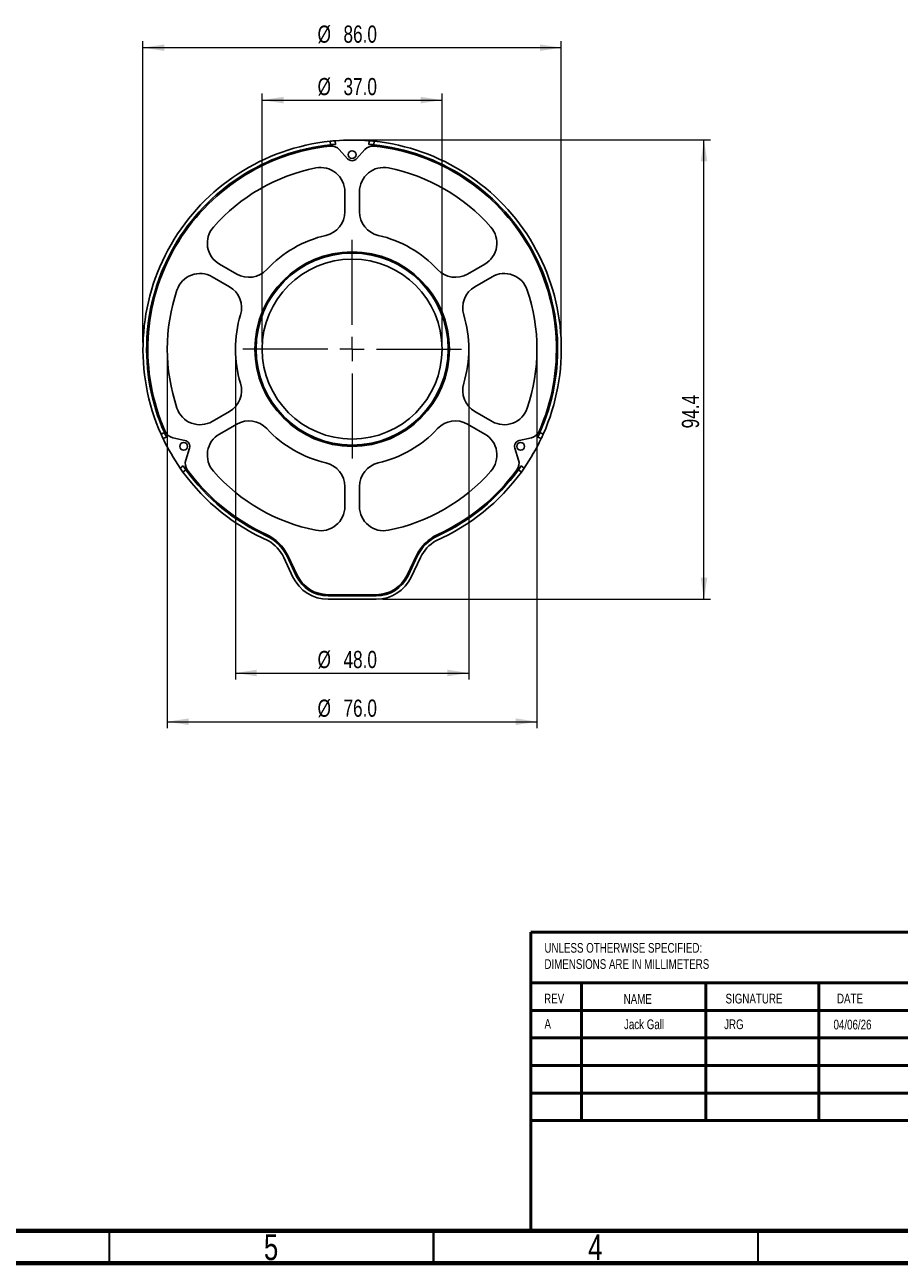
# Model space of a CAD drawing. Header units: millimetres. Extents: x 15 to 415, y 5 to 292.
# Tile 2 of 8: x 152 to 287, y 5 to 196. Entities that reach past the tile are written whole.
import ezdxf

# ---------------------------------------------------------------- set-up
doc = ezdxf.new("R2010")
doc.units = ezdxf.units.MM
doc.styles.add('SLDTEXTSTYLE0', font='TXT', dxfattribs={"width": 0.75})
doc.dimstyles.new('SLDDIMSTYLE0', dxfattribs={"dimtxt": 2.645833, "dimasz": 3.302, "dimexe": 0, "dimexo": 0.0625, "dimgap": 0.661458, "dimtad": 1, "dimdec": 1, "dimlfac": 1.333333, "dimrnd": 1e-09, "dimzin": 12, "dimdsep": 46, "dimtxsty": 'SLDTEXTSTYLE0', "dimsah": 1, "dimcen": 0.09, "dimadec": 0, "dimazin": 3, "dimtfac": 1, "dimtdec": 1, "dimtofl": 0, "dimtmove": 0, "dimatfit": 3, "dimfxl": 1, "dimfrac": 2, "dimtolj": 1, "dimtzin": 12, "dimarcsym": 0})
doc.dimstyles.new('SLDDIMSTYLE1', dxfattribs={"dimtxt": 2.645833, "dimasz": 3.302, "dimexe": 0, "dimexo": 0.0625, "dimgap": 0.661458, "dimtad": 1, "dimdec": 1, "dimlfac": 1.333333, "dimrnd": 1e-09, "dimzin": 4, "dimdsep": 46, "dimtxsty": 'SLDTEXTSTYLE0', "dimsah": 1, "dimcen": 0.09, "dimadec": 0, "dimazin": 1, "dimtfac": 1, "dimtdec": 1, "dimtofl": 0, "dimtmove": 0, "dimatfit": 3, "dimfxl": 1, "dimfrac": 2, "dimtolj": 1, "dimtzin": 12, "dimarcsym": 0})

# ---------------------------------------------------------------- blocks, each defined once
blk = doc.blocks.new('SW_NOTE_0_3')
at = {"color": 0, "linetype": 'Continuous', "lineweight": 0, "char_height": 1.5, "attachment_point": 1, "style": 'SLDTEXTSTYLE0'}
for s, insert in [('UNLESS OTHERWISE SPECIFIED:', (0, 1.93)), ('DIMENSIONS ARE IN MILLIMETERS', (0, -0.57))]:
    blk.add_mtext(s, dxfattribs=dict(at, insert=insert))
blk = doc.blocks.new('_D')
at = {"color": 7, "linetype": 'Continuous', "lineweight": 0}
for p, q in [((203.46, 178.24), (257.71, 178.24)), ((256.71, 107.4), (256.71, 178.24)), ((207.16, 107.4), (257.71, 107.4))]:
    blk.add_line(p, q, dxfattribs=at)
at = {"color": 7, "linetype": 'Continuous', "lineweight": 18}
for points in [[(256.71, 178.24), (256.2, 174.93), (257.22, 174.93)], [(256.71, 107.4), (257.22, 110.71), (256.2, 110.71)]]:
    blk.add_solid(points, dxfattribs=at)
at = {"color": 7, "linetype": 'Continuous', "lineweight": 18, "insert": (253.3, 133.76), "char_height": 2.646, "attachment_point": 1, "rotation": 90, "style": 'SLDTEXTSTYLE0'}
blk.add_mtext('94.4', dxfattribs=at)
blk = doc.blocks.new('_D_1')
at = {"color": 7, "linetype": 'Continuous', "lineweight": 0}
for p, q in [((170.21, 146.99), (170.21, 193.48)), ((234.71, 146.99), (234.71, 193.48)), ((170.21, 192.48), (234.71, 192.48))]:
    blk.add_line(p, q, dxfattribs=at)
at = {"color": 7, "linetype": 'Continuous', "lineweight": 18}
for points in [[(170.21, 192.48), (173.51, 191.97), (173.51, 192.98)], [(234.71, 192.48), (231.41, 192.98), (231.41, 191.97)]]:
    blk.add_solid(points, dxfattribs=at)
at = {"color": 7, "linetype": 'Continuous', "lineweight": 18, "char_height": 2.646, "attachment_point": 1, "style": 'SLDTEXTSTYLE0'}
for s, insert in [('%%c', (197.13, 195.89)), ('86.0', (201.12, 195.89))]:
    blk.add_mtext(s, dxfattribs=dict(at, insert=insert))
blk = doc.blocks.new('_D_2')
at = {"color": 7, "linetype": 'Continuous', "lineweight": 0}
for p, q in [((188.58, 146.99), (188.58, 185.39)), ((216.33, 146.99), (216.33, 185.39)), ((188.58, 184.39), (216.33, 184.39))]:
    blk.add_line(p, q, dxfattribs=at)
at = {"color": 7, "linetype": 'Continuous', "lineweight": 18}
for points in [[(188.58, 184.39), (191.88, 183.88), (191.88, 184.9)], [(216.33, 184.39), (213.03, 184.9), (213.03, 183.88)]]:
    blk.add_solid(points, dxfattribs=at)
at = {"color": 7, "linetype": 'Continuous', "lineweight": 18, "char_height": 2.646, "attachment_point": 1, "style": 'SLDTEXTSTYLE0'}
for s, insert in [('%%c', (197.13, 187.8)), ('37.0', (201.12, 187.8))]:
    blk.add_mtext(s, dxfattribs=dict(at, insert=insert))
blk = doc.blocks.new('_D_3')
at = {"color": 7, "linetype": 'Continuous', "lineweight": 0}
for p, q in [((184.46, 144.99), (184.46, 95.03)), ((220.46, 144.99), (220.46, 95.03)), ((184.46, 96.03), (220.46, 96.03))]:
    blk.add_line(p, q, dxfattribs=at)
at = {"color": 7, "linetype": 'Continuous', "lineweight": 18}
for points in [[(184.46, 96.03), (187.76, 95.52), (187.76, 96.54)], [(220.46, 96.03), (217.16, 96.54), (217.16, 95.52)]]:
    blk.add_solid(points, dxfattribs=at)
at = {"color": 7, "linetype": 'Continuous', "lineweight": 18, "char_height": 2.646, "attachment_point": 1, "style": 'SLDTEXTSTYLE0'}
for s, insert in [('%%c', (197.13, 99.44)), ('48.0', (201.12, 99.44))]:
    blk.add_mtext(s, dxfattribs=dict(at, insert=insert))
blk = doc.blocks.new('_D_4')
at = {"color": 7, "linetype": 'Continuous', "lineweight": 0}
for p, q in [((173.96, 144.99), (173.96, 87.52)), ((230.96, 144.99), (230.96, 87.52)), ((173.96, 88.52), (230.96, 88.52))]:
    blk.add_line(p, q, dxfattribs=at)
at = {"color": 7, "linetype": 'Continuous', "lineweight": 18}
for points in [[(173.96, 88.52), (177.26, 88.01), (177.26, 89.03)], [(230.96, 88.52), (227.66, 89.03), (227.66, 88.01)]]:
    blk.add_solid(points, dxfattribs=at)
at = {"color": 7, "linetype": 'Continuous', "lineweight": 18, "char_height": 2.646, "attachment_point": 1, "style": 'SLDTEXTSTYLE0'}
for s, insert in [('%%c', (197.13, 91.93)), ('76.0', (201.12, 91.93))]:
    blk.add_mtext(s, dxfattribs=dict(at, insert=insert))
blk = doc.blocks.new('SW_CENTERMARKSYMBOL_0')
at = {"color": 0, "linetype": 'Continuous', "lineweight": 18}
for p, q in [((0, 3.75), (0, 16.875)), ((-3.75, 0), (-16.875, 0)), ((0, 0), (-1.875, 0)), ((0, 0), (0, 1.875)), ((0, 0), (0, -1.875)), ((0, 0), (1.875, 0)), ((3.75, 0), (16.875, 0)), ((0, -3.75), (0, -16.875))]:
    blk.add_line(p, q, dxfattribs=at)

msp = doc.modelspace()

# ---------------------------------------------------------------- linework, layer by layer
at = {"color": 7, "linetype": 'Continuous', "lineweight": 25}
for p, q in [((199.131267, 177.499255), (199.08547, 178.060043)), ((199.878056, 177.569149), (199.832271, 178.129783)), ((205.036486, 177.569149), (205.082271, 178.129783)), ((205.783275, 177.499255), (205.829073, 178.060043)), ((201.765623, 175.353918), (200.475938, 176.763376)), ((204.438605, 176.763376), (203.148919, 175.353918)), ((201.332271, 170.251929), (201.332271, 167.183416)), ((203.582271, 167.183416), (203.582271, 170.251929)), ((184.662956, 157.559382), (182.005546, 159.093639)), ((222.908996, 159.093639), (220.251586, 157.559382)), ((180.880546, 157.145082), (183.537956, 155.610825)), ((221.376586, 155.610825), (224.033996, 157.145082)), ((183.537956, 136.362758), (180.880546, 134.828502)), ((224.033996, 134.828502), (221.376586, 136.362758)), ((182.005546, 132.879945), (184.662956, 134.414201)), ((220.251586, 134.414201), (222.908996, 132.879945)), ((173.503675, 133.110964), (172.99512, 132.870232)), ((173.81654, 132.429279), (173.308124, 132.188613)), ((174.813301, 132.314385), (176.67877, 131.902213)), ((228.235773, 131.902213), (230.101241, 132.314385)), ((231.098003, 132.429279), (231.606418, 132.188613)), ((231.410867, 133.110964), (231.919422, 132.870232)), ((177.370418, 130.704244), (176.794635, 128.882615)), ((228.119908, 128.882615), (227.544124, 130.704244)), ((175.933124, 127.64198), (176.395755, 127.961947)), ((176.366921, 127.0301), (176.829679, 127.350156)), ((228.084863, 127.350156), (228.547621, 127.0301)), ((228.518787, 127.961947), (228.981418, 127.64198)), ((201.332271, 124.790168), (201.332271, 121.721655)), ((203.582271, 121.721655), (203.582271, 124.790168)), ((193.33185, 110.835065), (191.90793, 113.841203)), ((192.416286, 114.040264), (193.840205, 111.034126)), ((192.527709, 114.166024), (193.996907, 111.095681)), ((210.917636, 111.095681), (212.386833, 114.166024)), ((211.074337, 111.034126), (212.498257, 114.040264)), ((213.006612, 113.841203), (211.582692, 110.835065)), ((198.732647, 108.111792), (206.181895, 108.111792)), ((198.754305, 107.924292), (206.160237, 107.924292)), ((206.160237, 107.403524), (198.754305, 107.403524))]:
    msp.add_line(p, q, dxfattribs=at)
at = {"color": 7, "linetype": 'Continuous', "lineweight": 50}
for p, q in [((230, 56.037921), (410, 56.037921)), ((230, 56.037921), (230, 10)), ((410, 48.25), (230, 48.25)), ((237.8, 48.25), (237.8, 27)), ((256.990952, 48.25), (256.990952, 27)), ((274.398926, 48.25), (274.398926, 27)), ((328.8, 44), (230, 44)), ((328.8, 39.75), (230, 39.75)), ((328.8, 35.5), (230, 35.5)), ((328.8, 31.25), (230, 31.25)), ((284.6, 27), (230, 27)), ((284.6, 27), (410, 27))]:
    msp.add_line(p, q, dxfattribs=at)
at = {"color": 7, "linetype": 'Continuous', "lineweight": 70}
for p, q in [((410, 10), (20, 10)), ((415, 5), (15, 5))]:
    msp.add_line(p, q, dxfattribs=at)
at = {"color": 7, "linetype": 'Continuous', "lineweight": 35}
for p, q in [((165, 10), (165, 5)), ((215, 5), (215, 10)), ((215, 10), (215, 5)), ((265, 10), (265, 5))]:
    msp.add_line(p, q, dxfattribs=at)
at = {"color": 7, "linetype": 'Continuous', "lineweight": 25}
for centre, radius in [((202.457271, 175.986792), 0.6), ((202.457271, 145.986792), 15), ((202.457271, 145.986792), 14.9625), ((202.457271, 145.986792), 14.8125), ((202.457271, 145.986792), 13.875), ((176.476509, 130.986792), 0.6), ((228.438033, 130.986792), 0.6)]:
    msp.add_circle(centre, radius, dxfattribs=at)
for centre, radius, start, end in [((202.457271, 145.986792), 32.25, 96.00135506, 203.99864494), ((202.457271, 145.986792), 32.25, 94.66877493, 96.00135506), ((202.457271, 145.986792), 32.25, 85.33122507, 94.66877493), ((202.457271, 145.986792), 32.25, 83.99864494, 85.33122507), ((202.457271, 145.986792), 32.25, 336.00135506, 83.99864494), ((202.457271, 145.986792), 31.6875, 96.02501471, 203.97498529), ((202.457271, 145.986792), 31.5, 96.21270013, 203.78729987), ((199.230971, 175.624203), 1.6875, 42.45921822, 96.21270013), ((202.457271, 145.986792), 31.6875, 94.66877493, 96.02501471), ((205.683571, 175.624203), 1.6875, 83.78729987, 137.54078178), ((202.457271, 145.986792), 31.6875, 83.97498529, 85.33122507), ((202.457271, 145.986792), 31.6875, 336.02501471, 83.97498529), ((202.457271, 145.986792), 31.5, 336.21270013, 83.78729987), ((202.457271, 145.986792), 28.5, 101.35981083, 138.64018917), ((197.582271, 170.251929), 3.75, 0, 101.35981083), ((202.457271, 175.986792), 0.9375, 222.45921822, 317.54078178), ((207.332271, 170.251929), 3.75, 78.64018917, 180), ((202.457271, 145.986792), 28.5, 41.35981083, 78.64018917), ((197.582271, 167.183416), 3.75, 282.9521906, 0), ((207.332271, 167.183416), 3.75, 180, 257.0478094), ((183.880546, 162.341234), 3.75, 138.64018917, 240), ((221.033996, 162.341234), 3.75, 300, 41.35981083), ((202.457271, 145.986792), 18, 102.9521906, 137.0478094), ((202.457271, 145.986792), 18, 42.9521906, 77.0478094), ((179.005546, 153.897486), 3.75, 60, 161.35981083), ((186.537956, 160.806978), 3.75, 240, 317.0478094), ((218.376586, 160.806978), 3.75, 222.9521906, 300), ((225.908996, 153.897486), 3.75, 18.64018917, 120), ((202.457271, 145.986792), 28.5, 161.35981083, 198.64018917), ((181.662956, 152.36323), 3.75, 342.9521906, 60), ((223.251586, 152.36323), 3.75, 120, 197.0478094), ((202.457271, 145.986792), 28.5, 341.35981083, 18.64018917), ((202.457271, 145.986792), 18, 162.9521906, 197.0478094), ((202.457271, 145.986792), 18, 342.9521906, 17.0478094), ((181.662956, 139.610354), 3.75, 300, 17.0478094), ((223.251586, 139.610354), 3.75, 162.9521906, 240), ((179.005546, 138.076097), 3.75, 198.64018917, 300), ((225.908996, 138.076097), 3.75, 240, 341.35981083), ((186.537956, 131.166606), 3.75, 42.9521906, 120), ((202.457271, 145.986792), 18, 222.9521906, 257.0478094), ((202.457271, 145.986792), 18, 282.9521906, 317.0478094), ((218.376586, 131.166606), 3.75, 60, 137.0478094), ((202.457271, 145.986792), 32.25, 203.99864494, 205.33122507), ((202.457271, 145.986792), 32.25, 205.33122507, 214.66877493), ((202.457271, 145.986792), 31.6875, 203.97498529, 205.33122507), ((175.17737, 133.962144), 1.6875, 203.78729987, 257.54078178), ((176.476509, 130.986792), 0.9375, 342.45921822, 77.54078178), ((183.880546, 129.632349), 3.75, 120, 221.35981083), ((221.033996, 129.632349), 3.75, 318.64018917, 60), ((228.438033, 130.986792), 0.9375, 102.45921822, 197.54078178), ((202.457271, 145.986792), 32.25, 325.33122507, 334.66877493), ((229.737172, 133.962144), 1.6875, 282.45921822, 336.21270013), ((202.457271, 145.986792), 31.6875, 334.66877493, 336.02501471), ((202.457271, 145.986792), 32.25, 334.66877493, 336.00135506), ((178.40367, 128.374028), 1.6875, 162.45921822, 216.21270013), ((197.582271, 124.790168), 3.75, 0, 77.0478094), ((207.332271, 124.790168), 3.75, 102.9521906, 180), ((226.510872, 128.374028), 1.6875, 323.78729987, 17.54078178), ((202.457271, 145.986792), 32.25, 214.66877493, 216.00135506), ((202.457271, 145.986792), 32.25, 216.00135506, 246.39223192), ((202.457271, 145.986792), 31.6875, 214.66877493, 216.02501471), ((202.457271, 145.986792), 31.6875, 216.02501471, 245.31915688), ((202.457271, 145.986792), 31.5, 216.21270013, 245.24235167), ((202.457271, 145.986792), 28.5, 221.35981083, 258.64018917), ((202.457271, 145.986792), 28.5, 281.35981083, 318.64018917), ((202.457271, 145.986792), 32.25, 293.60776808, 323.99864494), ((202.457271, 145.986792), 31.5, 294.75764833, 323.78729987), ((202.457271, 145.986792), 31.6875, 294.68084312, 323.97498529), ((202.457271, 145.986792), 31.6875, 323.97498529, 325.33122507), ((202.457271, 145.986792), 32.25, 323.99864494, 325.33122507), ((197.582271, 121.721655), 3.75, 258.64018917, 0), ((207.332271, 121.721655), 3.75, 180, 281.35981083), ((186.485475, 111.231012), 6.5625, 25.34555007, 65.31915688), ((186.438899, 111.252453), 6.75, 25.57169375, 65.24235167), ((218.475643, 111.252453), 6.75, 114.75764833, 154.42830625), ((218.429067, 111.231012), 6.5625, 114.68084312, 154.65444994), ((186.485475, 111.272744), 6, 25.34555007, 59.37465231), ((218.429067, 111.272744), 6, 120.62534769, 154.65444994), ((198.754305, 113.403524), 6, 205.34555006, 270), ((198.754305, 113.361792), 5.4375, 205.34555006, 270), ((198.732647, 113.361792), 5.25, 205.57169375, 270), ((206.160237, 113.361792), 5.4375, 270, 334.65444994), ((206.160237, 113.403524), 6, 270, 334.65444994), ((206.181895, 113.361792), 5.25, 270, 334.42830625)]:
    msp.add_arc(centre, radius, start, end, dxfattribs=at)

# ---------------------------------------------------------------- block references
at = {"color": 7, "linetype": 'Continuous', "lineweight": 0}
for name, p in [('SW_CENTERMARKSYMBOL_0', (202.457271, 145.986792)), ('SW_NOTE_0_3', (232.10883, 52.461197))]:
    msp.add_blockref(name, p, dxfattribs=at)

# ---------------------------------------------------------------- texts
at = {"color": 7, "linetype": 'Continuous', "lineweight": 0, "style": 'SLDTEXTSTYLE0'}
for s, insert, char_height, attachment_point in [('REV', (232.062269, 46.561756), 1.5, 1), ('NAME', (244.322239, 46.501483), 1.5, 1), ('SIGNATURE', (260.033588, 46.561756), 1.5, 1), ('DATE', (277.214702, 46.576179), 1.5, 1), ('A', (232.114948, 42.664773), 1.5, 1), ('Jack Gall', (244.374918, 42.6045), 1.5, 1), ('JRG', (259.815715, 42.6045), 1.5, 1), ('04/06/26', (276.68184, 42.560516), 1.5, 1), ('5', (189.960037, 9.456189), 3.96875, 2), ('4', (239.960037, 9.456189), 3.96875, 2)]:
    msp.add_mtext(s, dxfattribs=dict(at, insert=insert, char_height=char_height, attachment_point=attachment_point))

# ---------------------------------------------------------------- dimensions: what is measured, and where the dimension line sits
at = {"color": 7, "linetype": 'Continuous', "lineweight": 18}
for base, p1, p2, picture, middle in [((234.707271, 192.47658), (170.207271, 145.986792), (234.707271, 145.986792), '_D_1', (202.542442, 192.47658)), ((216.332271, 184.390316), (188.582271, 145.986792), (216.332271, 145.986792), '_D_2', (202.542442, 184.390316)), ((230.957271, 88.520181), (173.957271, 145.986792), (230.957271, 145.986792), '_D_4', (202.542442, 88.520181)), ((220.457271, 96.028885), (184.457271, 145.986792), (220.457271, 145.986792), '_D_3', (202.542442, 96.028885))]:
    dim = msp.add_linear_dim(base=base, p1=p1, p2=p2, text='%%c<>', dimstyle='SLDDIMSTYLE1', dxfattribs=at)
    dim.commit()
    dim.dimension.update_dxf_attribs({"geometry": picture, "text_midpoint": middle, "dimtype": 160})
dim = msp.add_linear_dim(base=(256.70729, 178.236792), p1=(206.160237, 107.403524), p2=(202.457271, 178.236792), angle=90, dimstyle='SLDDIMSTYLE0', dxfattribs=at)
dim.commit()
dim.dimension.update_dxf_attribs({"geometry": '_D', "text_midpoint": (256.70729, 137.180073), "dimtype": 160})

doc.saveas('drawing.dxf')
